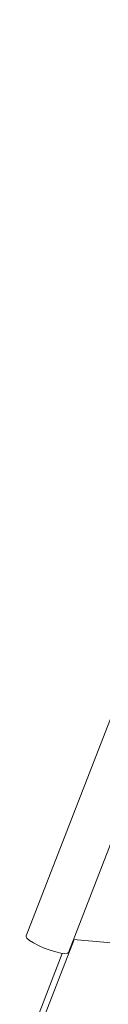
# Model space of a CAD drawing. Header units: millimetres. Extents: x 10 to 1476, y -4445 to -172.
# Tile 3 of 30: x 585 to 600, y -4023 to -3825. Entities that reach past the tile are written whole.
import ezdxf

# ---------------------------------------------------------------- set-up
doc = ezdxf.new("R2010")
doc.units = ezdxf.units.MM

msp = doc.modelspace()

# ---------------------------------------------------------------- linework, layer by layer
at = {"color": 7, "linetype": 'Continuous', "lineweight": 15}
for p, q in [((778.35, -3510.56), (584.95, -4009.01)), ((593.44, -4012.31), (786.83, -3513.85)), ((594.6, -4009.7), (586.57, -4030.41)), ((642.86, -4014.02), (594.45, -4009.69)), ((592.22, -4012.5), (584.9, -4031.38))]:
    msp.add_line(p, q, dxfattribs=at)
at = {"color": 7, "linetype": 'Continuous', "lineweight": 15, "flags": 128}
msp.add_lwpolyline([(584.95, -4009.01), (584.94, -4009.1), (585.12, -4009.45), (585.62, -4009.9), (586.4, -4010.41), (587.41, -4010.94), (588.56, -4011.44), (589.76, -4011.89), (590.91, -4012.23), (591.93, -4012.46), (592.73, -4012.53), (593.25, -4012.47), (593.44, -4012.31)], dxfattribs=at)

doc.saveas('drawing.dxf')
